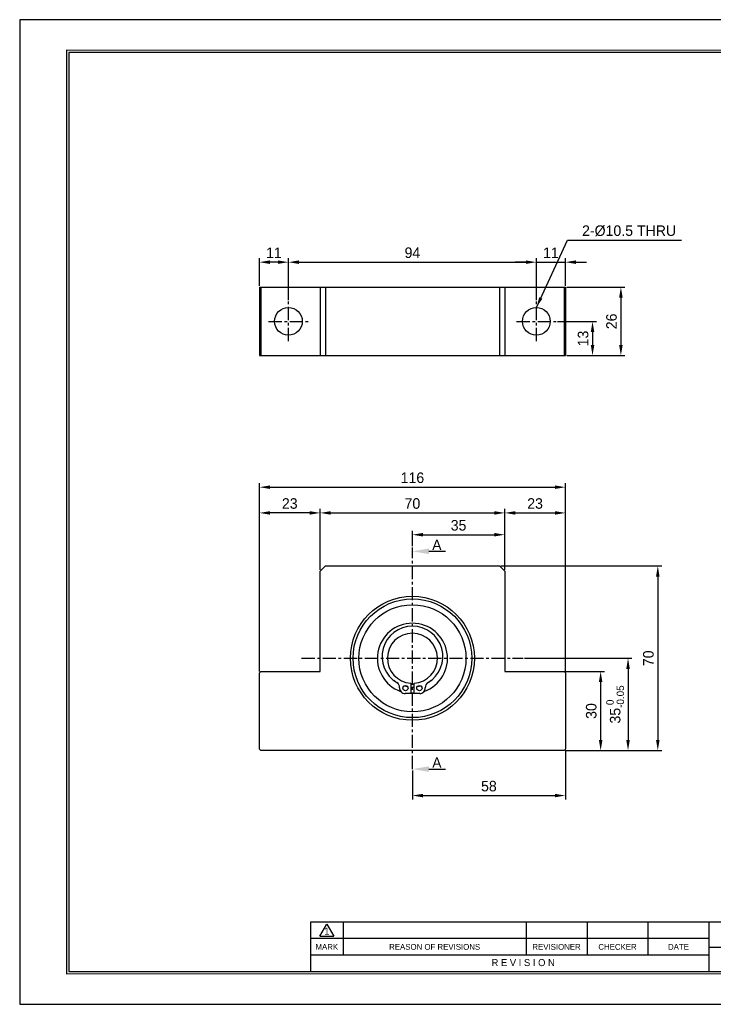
# Model space of a CAD drawing. Header units: millimetres. Extents: x 1381 to 1909, y 889 to 1262.
# Tile 1 of 2: x 1381 to 1644, y 889 to 1262. Entities that reach past the tile are written whole.
import ezdxf
from ezdxf.enums import TextEntityAlignment as Align

# ---------------------------------------------------------------- set-up
doc = ezdxf.new("R2010")
doc.units = ezdxf.units.MM
doc.linetypes.add('CENTER', pattern=[2, 1.25, -0.25, 0.25, -0.25])
for name, color, linetype in [('S1', 1, 'CENTER'), ('Z5', 7, 'Continuous'), ('Z7', 7, 'Continuous')]:
    doc.layers.add(name, color=color, linetype=linetype)
doc.dimstyles.new('S4', dxfattribs={"dimtxt": 4, "dimasz": 4, "dimexe": 1.5, "dimexo": 0.5, "dimgap": 1.5, "dimtad": 1, "dimdec": 3, "dimzin": 11, "dimdsep": 46, "dimtxsty": 'Standard', "dimcen": 0, "dimclrd": 5, "dimclre": 5, "dimclrt": 3, "dimadec": 0, "dimazin": 0, "dimtp": 3e-09, "dimtfac": 0.7, "dimtdec": 3, "dimtmove": 0, "dimatfit": 3, "dimfxl": 1.25, "dimtolj": 1, "dimtzin": 11, "dimarcsym": 0})

# ---------------------------------------------------------------- blocks, each defined once
blk = doc.blocks.new('*D33')
at = {"color": 5, "lineweight": -2, "ltscale": 4}
for p, q in [((1530.06, 1062.71), (1530.06, 1068.56)), ((1565.06, 1053.71), (1565.06, 1068.56)), ((1534.06, 1067.06), (1561.06, 1067.06))]:
    blk.add_line(p, q, dxfattribs=at)
at = {"color": 5}
for points in [[(1534.06, 1067.73), (1534.06, 1066.39), (1530.06, 1067.06)], [(1561.06, 1066.39), (1561.06, 1067.73), (1565.06, 1067.06)]]:
    blk.add_solid(points, dxfattribs=at)
at = {"layer": 'Defpoints', "color": 0}
for p in [(1565.06, 1067.06), (1530.06, 1062.21), (1565.06, 1053.21)]:
    blk.add_point(p, dxfattribs=at)
at = {"color": 3, "insert": (1547.56, 1070.61), "char_height": 4, "attachment_point": 5}
blk.add_mtext('\\A1;35', dxfattribs=at)
blk = doc.blocks.new('*D34')
at = {"color": 5, "lineweight": -2, "ltscale": 4}
for p, q in [((1495.06, 1053.71), (1495.06, 1076.82)), ((1499.06, 1075.32), (1561.06, 1075.32)), ((1565.06, 1053.71), (1565.06, 1076.82))]:
    blk.add_line(p, q, dxfattribs=at)
at = {"color": 5}
for points in [[(1499.06, 1075.99), (1499.06, 1074.66), (1495.06, 1075.32)], [(1561.06, 1074.66), (1561.06, 1075.99), (1565.06, 1075.32)]]:
    blk.add_solid(points, dxfattribs=at)
at = {"layer": 'Defpoints', "color": 0}
for p in [(1565.06, 1075.32), (1495.06, 1053.21), (1565.06, 1053.21)]:
    blk.add_point(p, dxfattribs=at)
at = {"color": 3, "insert": (1530.06, 1078.88), "char_height": 4, "attachment_point": 5}
blk.add_mtext('\\A1;70', dxfattribs=at)
blk = doc.blocks.new('*D35')
at = {"color": 5, "lineweight": -2, "ltscale": 4}
for p, q in [((1565.06, 1053.71), (1565.06, 1076.82)), ((1569.06, 1075.32), (1584.06, 1075.32)), ((1588.06, 1015.21), (1588.06, 1076.82))]:
    blk.add_line(p, q, dxfattribs=at)
at = {"color": 5}
for points in [[(1569.06, 1075.99), (1569.06, 1074.66), (1565.06, 1075.32)], [(1584.06, 1074.66), (1584.06, 1075.99), (1588.06, 1075.32)]]:
    blk.add_solid(points, dxfattribs=at)
at = {"layer": 'Defpoints', "color": 0}
for p in [(1588.06, 1075.32), (1565.06, 1053.21), (1588.06, 1014.71)]:
    blk.add_point(p, dxfattribs=at)
at = {"color": 3, "insert": (1576.56, 1078.87), "char_height": 4, "attachment_point": 5}
blk.add_mtext('\\A1;23', dxfattribs=at)
blk = doc.blocks.new('*D36')
at = {"color": 5, "lineweight": -2, "ltscale": 4}
for p, q in [((1472.06, 1015.21), (1472.06, 1076.82)), ((1491.06, 1075.32), (1476.06, 1075.32)), ((1495.06, 1053.71), (1495.06, 1076.82))]:
    blk.add_line(p, q, dxfattribs=at)
at = {"color": 5}
for points in [[(1476.06, 1075.99), (1476.06, 1074.66), (1472.06, 1075.32)], [(1491.06, 1074.66), (1491.06, 1075.99), (1495.06, 1075.32)]]:
    blk.add_solid(points, dxfattribs=at)
at = {"layer": 'Defpoints', "color": 0}
for p in [(1472.06, 1075.32), (1495.06, 1053.21), (1472.06, 1014.71)]:
    blk.add_point(p, dxfattribs=at)
at = {"color": 3, "insert": (1483.56, 1078.87), "char_height": 4, "attachment_point": 5}
blk.add_mtext('\\A1;23', dxfattribs=at)
blk = doc.blocks.new('*D37')
at = {"color": 5, "lineweight": -2, "ltscale": 4}
for p, q in [((1472.06, 1015.21), (1472.06, 1086.58)), ((1588.06, 1015.21), (1588.06, 1086.58)), ((1476.06, 1085.08), (1584.06, 1085.08))]:
    blk.add_line(p, q, dxfattribs=at)
at = {"color": 5}
for points in [[(1476.06, 1085.74), (1476.06, 1084.41), (1472.06, 1085.08)], [(1584.06, 1084.41), (1584.06, 1085.74), (1588.06, 1085.08)]]:
    blk.add_solid(points, dxfattribs=at)
at = {"layer": 'Defpoints', "color": 0}
for p in [(1588.06, 1085.08), (1472.06, 1014.71), (1588.06, 1014.71)]:
    blk.add_point(p, dxfattribs=at)
at = {"color": 3, "insert": (1530.06, 1088.63), "char_height": 4, "attachment_point": 5}
blk.add_mtext('\\A1;116', dxfattribs=at)
blk = doc.blocks.new('*D38')
at = {"color": 5, "lineweight": -2, "ltscale": 4}
for p, q in [((1588.06, 1015.21), (1602.92, 1015.21)), ((1601.42, 1011.21), (1601.42, 989.21)), ((1588.06, 985.21), (1602.92, 985.21))]:
    blk.add_line(p, q, dxfattribs=at)
at = {"color": 5}
for points in [[(1602.09, 1011.21), (1600.76, 1011.21), (1601.42, 1015.21)], [(1600.76, 989.21), (1602.09, 989.21), (1601.42, 985.21)]]:
    blk.add_solid(points, dxfattribs=at)
at = {"layer": 'Defpoints', "color": 0}
for p in [(1587.56, 1015.21), (1587.56, 985.21), (1601.42, 985.21)]:
    blk.add_point(p, dxfattribs=at)
at = {"color": 3, "insert": (1597.87, 1000.21), "char_height": 4, "attachment_point": 5, "rotation": 90}
blk.add_mtext('\\A1;30', dxfattribs=at)
blk = doc.blocks.new('*D39')
at = {"color": 5, "lineweight": -2, "ltscale": 4}
for p, q in [((1572.56, 1020.21), (1613.3, 1020.21)), ((1611.8, 1016.21), (1611.8, 989.21)), ((1588.06, 985.21), (1613.3, 985.21))]:
    blk.add_line(p, q, dxfattribs=at)
at = {"color": 5}
for points in [[(1612.47, 1016.21), (1611.14, 1016.21), (1611.8, 1020.21)], [(1611.14, 989.21), (1612.47, 989.21), (1611.8, 985.21)]]:
    blk.add_solid(points, dxfattribs=at)
at = {"layer": 'Defpoints', "color": 0}
for p in [(1572.06, 1020.21), (1587.56, 985.21), (1611.8, 985.21)]:
    blk.add_point(p, dxfattribs=at)
at = {"color": 3, "insert": (1606.92, 1002.71), "char_height": 4, "attachment_point": 5, "rotation": 90}
blk.add_mtext('\\A1;35{\\H2.800000;\\S 0^ -0.05;}', dxfattribs=at)
blk = doc.blocks.new('*D40')
at = {"color": 5, "lineweight": -2, "ltscale": 4}
for p, q in [((1563.56, 1055.21), (1624.59, 1055.21)), ((1623.09, 1051.21), (1623.09, 989.21)), ((1588.06, 985.21), (1624.59, 985.21))]:
    blk.add_line(p, q, dxfattribs=at)
at = {"color": 5}
for points in [[(1623.75, 1051.21), (1622.42, 1051.21), (1623.09, 1055.21)], [(1622.42, 989.21), (1623.75, 989.21), (1623.09, 985.21)]]:
    blk.add_solid(points, dxfattribs=at)
at = {"layer": 'Defpoints', "color": 0}
for p in [(1563.06, 1055.21), (1587.56, 985.21), (1623.09, 985.21)]:
    blk.add_point(p, dxfattribs=at)
at = {"color": 3, "insert": (1619.53, 1020.21), "char_height": 4, "attachment_point": 5, "rotation": 90}
blk.add_mtext('\\A1;70', dxfattribs=at)
blk = doc.blocks.new('*D41')
at = {"color": 5, "lineweight": -2, "ltscale": 4}
for p, q in [((1588.06, 985.21), (1588.06, 966.67)), ((1530.06, 977.71), (1530.06, 966.67)), ((1534.06, 968.17), (1584.06, 968.17))]:
    blk.add_line(p, q, dxfattribs=at)
at = {"color": 5}
for points in [[(1534.06, 968.83), (1534.06, 967.5), (1530.06, 968.17)], [(1584.06, 967.5), (1584.06, 968.83), (1588.06, 968.17)]]:
    blk.add_solid(points, dxfattribs=at)
at = {"layer": 'Defpoints', "color": 0}
for p in [(1588.06, 985.71), (1530.06, 978.21), (1588.06, 968.17)]:
    blk.add_point(p, dxfattribs=at)
at = {"color": 3, "insert": (1559.06, 971.72), "char_height": 4, "attachment_point": 5}
blk.add_mtext('\\A1;58', dxfattribs=at)
blk = doc.blocks.new('*D42')
at = {"color": 5, "lineweight": -2, "ltscale": 4}
for p, q in [((1472.06, 1161.44), (1472.06, 1171.88)), ((1479.06, 1170.38), (1476.06, 1170.38)), ((1483.06, 1155.94), (1483.06, 1171.88))]:
    blk.add_line(p, q, dxfattribs=at)
at = {"color": 5}
for points in [[(1476.06, 1171.05), (1476.06, 1169.72), (1472.06, 1170.38)], [(1479.06, 1169.72), (1479.06, 1171.05), (1483.06, 1170.38)]]:
    blk.add_solid(points, dxfattribs=at)
at = {"layer": 'Defpoints', "color": 0}
for p in [(1472.06, 1170.38), (1472.06, 1160.94), (1483.06, 1155.44)]:
    blk.add_point(p, dxfattribs=at)
at = {"color": 3, "insert": (1477.56, 1173.94), "char_height": 4, "attachment_point": 5}
blk.add_mtext('\\A1;11', dxfattribs=at)
blk = doc.blocks.new('*D43')
at = {"color": 5, "lineweight": -2, "ltscale": 4}
for p, q in [((1483.06, 1155.94), (1483.06, 1171.88)), ((1487.06, 1170.38), (1573.06, 1170.38)), ((1577.06, 1155.94), (1577.06, 1171.88))]:
    blk.add_line(p, q, dxfattribs=at)
at = {"color": 5}
for points in [[(1487.06, 1171.05), (1487.06, 1169.72), (1483.06, 1170.38)], [(1573.06, 1169.72), (1573.06, 1171.05), (1577.06, 1170.38)]]:
    blk.add_solid(points, dxfattribs=at)
at = {"layer": 'Defpoints', "color": 0}
for p in [(1577.06, 1170.38), (1483.06, 1155.44), (1577.06, 1155.44)]:
    blk.add_point(p, dxfattribs=at)
at = {"color": 3, "insert": (1530.06, 1173.94), "char_height": 4, "attachment_point": 5}
blk.add_mtext('\\A1;94', dxfattribs=at)
blk = doc.blocks.new('*D44')
at = {"color": 5, "lineweight": -2, "ltscale": 4}
for p, q in [((1573.06, 1170.38), (1569.06, 1170.38)), ((1577.06, 1155.94), (1577.06, 1171.88)), ((1577.06, 1170.38), (1588.06, 1170.38)), ((1588.06, 1161.44), (1588.06, 1171.88)), ((1592.06, 1170.38), (1596.06, 1170.38))]:
    blk.add_line(p, q, dxfattribs=at)
at = {"color": 5}
for points in [[(1573.06, 1169.72), (1573.06, 1171.05), (1577.06, 1170.38)], [(1592.06, 1171.05), (1592.06, 1169.72), (1588.06, 1170.38)]]:
    blk.add_solid(points, dxfattribs=at)
at = {"layer": 'Defpoints', "color": 0}
for p in [(1588.06, 1170.38), (1588.06, 1160.94), (1577.06, 1155.44)]:
    blk.add_point(p, dxfattribs=at)
at = {"color": 3, "insert": (1582.56, 1173.94), "char_height": 4, "attachment_point": 5}
blk.add_mtext('\\A1;11', dxfattribs=at)
blk = doc.blocks.new('*D45')
at = {"color": 5, "lineweight": -2, "ltscale": 4}
for p, q in [((1585.07, 1147.94), (1599.84, 1147.94)), ((1598.34, 1143.94), (1598.34, 1138.94)), ((1588.56, 1134.94), (1599.84, 1134.94))]:
    blk.add_line(p, q, dxfattribs=at)
at = {"color": 5}
for points in [[(1599.01, 1143.94), (1597.68, 1143.94), (1598.34, 1147.94)], [(1597.68, 1138.94), (1599.01, 1138.94), (1598.34, 1134.94)]]:
    blk.add_solid(points, dxfattribs=at)
at = {"layer": 'Defpoints', "color": 0}
for p in [(1584.57, 1147.94), (1588.06, 1134.94), (1598.34, 1134.94)]:
    blk.add_point(p, dxfattribs=at)
at = {"color": 3, "insert": (1594.79, 1141.44), "char_height": 4, "attachment_point": 5, "rotation": 90}
blk.add_mtext('\\A1;13', dxfattribs=at)
blk = doc.blocks.new('*D46')
at = {"color": 5, "lineweight": -2, "ltscale": 4}
for p, q in [((1588.56, 1160.94), (1610.6, 1160.94)), ((1609.1, 1156.94), (1609.1, 1138.94)), ((1588.56, 1134.94), (1610.6, 1134.94))]:
    blk.add_line(p, q, dxfattribs=at)
at = {"color": 5}
for points in [[(1609.76, 1156.94), (1608.43, 1156.94), (1609.1, 1160.94)], [(1608.43, 1138.94), (1609.76, 1138.94), (1609.1, 1134.94)]]:
    blk.add_solid(points, dxfattribs=at)
at = {"layer": 'Defpoints', "color": 0}
for p in [(1588.06, 1160.94), (1588.06, 1134.94), (1609.1, 1134.94)]:
    blk.add_point(p, dxfattribs=at)
at = {"color": 3, "insert": (1605.55, 1147.94), "char_height": 4, "attachment_point": 5, "rotation": 90}
blk.add_mtext('\\A1;26', dxfattribs=at)
blk = doc.blocks.new('란표제')
at = {"layer": 'Z5', "ltscale": 0.5}
blk.add_line((62, 17.5), (62, 7), dxfattribs=at)
at = {"layer": 'Z7', "color": 0}
for p, q in [((297, 210), (0, 210)), ((0, 210), (0, 0)), ((0, 0), (297, 0))]:
    blk.add_line(p, q, dxfattribs=at)
at = {"layer": 'Z7'}
for p, q in [((160, 17.5), (62, 17.5)), ((64, 14.51), (65.5, 17.1)), ((65.5, 17.1), (67, 14.51)), ((69, 17.5), (69, 10.5)), ((108, 17.5), (108, 10.5)), ((121, 17.5), (121, 10.5)), ((134, 17.5), (134, 10.5)), ((147, 17.5), (147, 7)), ((147, 14), (62, 14)), ((64, 14.51), (67, 14.51)), ((147, 10.5), (62, 10.5)), ((147, 12.2), (160, 12.2))]:
    blk.add_line(p, q, dxfattribs=at)
at = {"layer": 'Z7', "const_width": 0.25}
blk.add_lwpolyline([(290.5, 6.5), (290.5, 203.5), (10, 203.5), (10, 6.5)], close=True, dxfattribs=at)
at = {"layer": 'Z7'}
blk.add_lwpolyline([(290, 7), (290, 203), (10.5, 203), (10.5, 7)], close=True, dxfattribs=at)
at = {"layer": 'Z5', "ltscale": 0.5}
for tag, p, height in [('TITLE', (237.17, 24.41), 2.5), ('도번', (251.18, 15.64), 2.5), ('SCALE', (253.78, 9.55), 1.2), ('DATE', (277.02, 9.51), 1.2)]:
    blk.add_attdef(tag, p, '', height=height, dxfattribs=at)
at = {"layer": 'Z7'}
for s, height, p in [('1', 1.5, (65.5, 15.61)), ('MARK', 1.25, (65.5, 12.25)), ('REASON OF REVISIONS', 1.25, (88.5, 12.25)), ('REVISIONER', 1.25, (114.5, 12.25)), ('CHECKER', 1.25, (127.5, 12.25)), ('DATE', 1.25, (140.5, 12.25)), ('R E V I S I O N', 1.5, (107.38, 8.9))]:
    blk.add_text(s, height=height, dxfattribs=at).set_placement(p, align=Align.MIDDLE_CENTER)
for tag, p in [('필렛', (179.25, 10.9)), ('모따기', (179.25, 8.3))]:
    blk.add_attdef(tag, text='', height=1.15, dxfattribs=at).set_placement(p, align=Align.MIDDLE_LEFT)

msp = doc.modelspace()

# ---------------------------------------------------------------- linework, layer by layer
for p, q in [((1472.0641, 1160.9407), (1472.0641, 1134.9407)), ((1472.0641, 1160.9407), (1472.5641, 1160.9407)), ((1472.5641, 1160.9407), (1472.5641, 1134.9407)), ((1472.5641, 1160.9407), (1495.0641, 1160.9407)), ((1495.0641, 1160.9407), (1495.0641, 1134.9407)), ((1495.0641, 1160.9407), (1497.0641, 1160.9407)), ((1497.0641, 1160.9407), (1497.0641, 1134.9407)), ((1497.0641, 1160.9407), (1563.0641, 1160.9407)), ((1563.0641, 1160.9407), (1563.0641, 1134.9407)), ((1563.0641, 1160.9407), (1565.0641, 1160.9407)), ((1565.0641, 1160.9407), (1565.0641, 1134.9407)), ((1565.0641, 1160.9407), (1587.5641, 1160.9407)), ((1587.5641, 1160.9407), (1587.5641, 1134.9407)), ((1587.5641, 1160.9407), (1588.0641, 1160.9407)), ((1588.0641, 1160.9407), (1588.0641, 1134.9407)), ((1472.0641, 1134.9407), (1472.5641, 1134.9407)), ((1472.5641, 1134.9407), (1495.0641, 1134.9407)), ((1495.0641, 1134.9407), (1497.0641, 1134.9407)), ((1497.0641, 1134.9407), (1563.0641, 1134.9407)), ((1563.0641, 1134.9407), (1565.0641, 1134.9407)), ((1565.0641, 1134.9407), (1587.5641, 1134.9407)), ((1587.5641, 1134.9407), (1588.0641, 1134.9407)), ((1495.0641, 1053.2088), (1497.0641, 1055.2088)), ((1495.0641, 1015.2088), (1495.0641, 1053.2088)), ((1497.0641, 1055.2088), (1563.0641, 1055.2088)), ((1563.0641, 1055.2088), (1565.0641, 1053.2088)), ((1565.0641, 1053.2088), (1565.0641, 1015.2088)), ((1472.0641, 1014.7088), (1472.5641, 1015.2088)), ((1472.0641, 985.7088), (1472.0641, 1014.7088)), ((1472.5641, 1015.2088), (1495.0641, 1015.2088)), ((1565.0641, 1015.2088), (1587.5641, 1015.2088)), ((1587.5641, 1015.2088), (1588.0641, 1014.7088)), ((1588.0641, 1014.7088), (1588.0641, 985.7088)), ((1529.4641, 1010.7278), (1529.4641, 1006.8088)), ((1530.6641, 1006.8088), (1530.6641, 1010.7278)), ((1529.4641, 1006.8088), (1527.3063, 1006.8088)), ((1530.0641, 1006.9088), (1529.4641, 1006.9223)), ((1530.6641, 1006.9223), (1530.0641, 1006.9088)), ((1532.8219, 1006.8088), (1530.6641, 1006.8088)), ((1472.5641, 985.2088), (1472.0641, 985.7088)), ((1588.0641, 985.7088), (1587.5641, 985.2088)), ((1587.5641, 985.2088), (1472.5641, 985.2088))]:
    msp.add_line(p, q)
at = {"color": 5, "ltscale": 5}
for p, q in [((1536.3041, 1060.7591), (1542.6576, 1060.7591)), ((1536.3041, 978.2088), (1542.6576, 978.2088))]:
    msp.add_line(p, q, dxfattribs=at)
at = {"flags": 128}
for points in [[(1524.5673, 1010.6807), (1523.7665, 1011.1899), (1522.9884, 1011.7866)], [(1537.1399, 1011.7866), (1536.3617, 1011.1899), (1535.561, 1010.6807)], [(1528.3119, 1009.3493), (1527.5088, 1009.5097), (1526.8058, 1009.7025)], [(1530.6641, 1010.2268), (1530.0641, 1010.2088), (1529.4641, 1010.2268)], [(1533.3225, 1009.7025), (1532.6195, 1009.5097), (1531.8164, 1009.3493)]]:
    msp.add_lwpolyline(points, dxfattribs=at)
for centre, radius in [((1483.0641, 1147.9407), 5.25), ((1577.0641, 1147.9407), 5.25), ((1530.0641, 1020.2088), 23.5), ((1530.0641, 1020.2088), 22.5), ((1530.0641, 1020.2088), 20.3), ((1527.4141, 1008.9088), 1), ((1532.7141, 1008.9088), 1)]:
    msp.add_circle(centre, radius)
for centre, radius, start, end in [((1530.0641, 1020.2088), 13.3, 289.592867, 250.407133), ((1530.0641, 1020.8838), 11.525, 300.66994, 239.330059), ((1530.0641, 1020.2088), 9.5, 273.621091, 266.378909), ((1523.1141, 1009.1647), 2.1, 356.507365, 59.330058), ((1527.3063, 1008.9088), 2.1, 176.507365, 270), ((1530.0641, 1020.2088), 11, 266.873224, 273.126776), ((1532.8219, 1008.9088), 2.1, 270, 3.492636), ((1537.0141, 1009.1647), 2.1, 120.669945, 183.492634)]:
    msp.add_arc(centre, radius, start, end)
at = {"color": 5, "ltscale": 5}
for points in [[(1536.3041, 1061.7991), (1536.3041, 1059.7191), (1530.0641, 1060.7591)], [(1536.3041, 979.2488), (1536.3041, 977.1688), (1530.0641, 978.2088)]]:
    msp.add_solid(points, dxfattribs=at)
at = {"layer": 'S1', "ltscale": 4}
for p, q in [((1483.0641, 1140.4375), (1483.0641, 1155.4439)), ((1577.0641, 1140.4375), (1577.0641, 1155.4439)), ((1475.5609, 1147.9407), (1490.5674, 1147.9407)), ((1569.5609, 1147.9407), (1584.5674, 1147.9407)), ((1530.0641, 978.2088), (1530.0641, 1062.2088)), ((1488.0641, 1020.2088), (1572.0641, 1020.2088))]:
    msp.add_line(p, q, dxfattribs=at)

# ---------------------------------------------------------------- block references
at = {"ltscale": 5, "xscale": 1.777524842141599, "yscale": 1.777524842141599, "zscale": 1.777524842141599}
msp.add_blockref('란표제', (1381.1806, 889.0305), dxfattribs=at)

# ---------------------------------------------------------------- texts
at = {"color": 3, "ltscale": 4, "insert": (1594.3737, 1180.1814), "char_height": 4, "attachment_point": 7}
msp.add_mtext('2-%%C10.5 THRU', dxfattribs=at)
at = {"color": 3, "ltscale": 0.5, "char_height": 3.9, "attachment_point": 9}
for insert in [(1541.0698, 1061.2776), (1541.0698, 978.7272)]:
    msp.add_mtext('\\A1;A', dxfattribs=dict(at, insert=insert))

# ---------------------------------------------------------------- dimensions: what is measured, and where the dimension line sits
at = {"ltscale": 4}
for base, p1, p2, picture, middle in [((1472.0641, 1170.382), (1483.0641, 1155.4439), (1472.0641, 1160.9407), '*D42', (1477.5641, 1173.9379)), ((1577.0641, 1170.382), (1483.0641, 1155.4439), (1577.0641, 1155.4439), '*D43', (1530.0641, 1173.9352)), ((1588.0641, 1170.382), (1577.0641, 1155.4439), (1588.0641, 1160.9407), '*D44', (1582.5641, 1173.9379)), ((1588.0641, 1085.0773), (1472.0641, 1014.7088), (1588.0641, 1014.7088), '*D37', (1530.0641, 1088.6332)), ((1472.0641, 1075.3236), (1495.0641, 1053.2088), (1472.0641, 1014.7088), '*D36', (1483.5641, 1078.8742)), ((1565.0641, 1075.3236), (1495.0641, 1053.2088), (1565.0641, 1053.2088), '*D34', (1530.0641, 1078.8769)), ((1588.0641, 1075.3236), (1565.0641, 1053.2088), (1588.0641, 1014.7088), '*D35', (1576.5641, 1078.8742)), ((1565.0641, 1067.0613), (1530.0641, 1062.2088), (1565.0641, 1053.2088), '*D33', (1547.5641, 1070.6119)), ((1588.0641, 968.1661), (1530.0641, 978.2088), (1588.0641, 985.7088), '*D41', (1559.0641, 971.7167))]:
    dim = msp.add_linear_dim(base=base, p1=p1, p2=p2, dimstyle='S4', dxfattribs=at)
    dim.commit()
    dim.dimension.update_dxf_attribs({"geometry": picture, "text_midpoint": middle})
for base, p1, p2, picture, middle in [((1609.0978, 1134.9407), (1588.0641, 1160.9407), (1588.0641, 1134.9407), '*D46', (1605.5472, 1147.9407)), ((1598.3432, 1134.9407), (1584.5674, 1147.9407), (1588.0641, 1134.9407), '*D45', (1594.7873, 1141.4407)), ((1623.0871, 985.2088), (1563.0641, 1055.2088), (1587.5641, 985.2088), '*D40', (1619.5338, 1020.2088)), ((1601.4239, 985.2088), (1587.5641, 1015.2088), (1587.5641, 985.2088), '*D38', (1597.8733, 1000.2088))]:
    dim = msp.add_linear_dim(base=base, p1=p1, p2=p2, angle=90, dimstyle='S4', dxfattribs=at)
    dim.commit()
    dim.dimension.update_dxf_attribs({"geometry": picture, "text_midpoint": middle})
dim = msp.add_linear_dim(base=(1611.8047, 985.2088), p1=(1572.0641, 1020.2088), p2=(1587.5641, 985.2088), angle=90, dimstyle='S4', override={"dimgap": 1.5, "dimtol": 1, "dimlim": 0, "dimtp": 0, "dimtm": 0.05}, dxfattribs=at)
dim.commit()
dim.dimension.update_dxf_attribs({"geometry": '*D39', "text_midpoint": (1606.9192, 1002.7088)})

# ---------------------------------------------------------------- leaders
at = {"ltscale": 4, "annotation_type": 0, "has_hookline": 1, "hookline_direction": 0, "text_width": 37.731}
msp.add_leader([(1577.0641, 1153.1907), (1588.8737, 1178.6814), (1592.8737, 1178.6814)], dimstyle='S4', dxfattribs=at)

doc.saveas('drawing.dxf')
